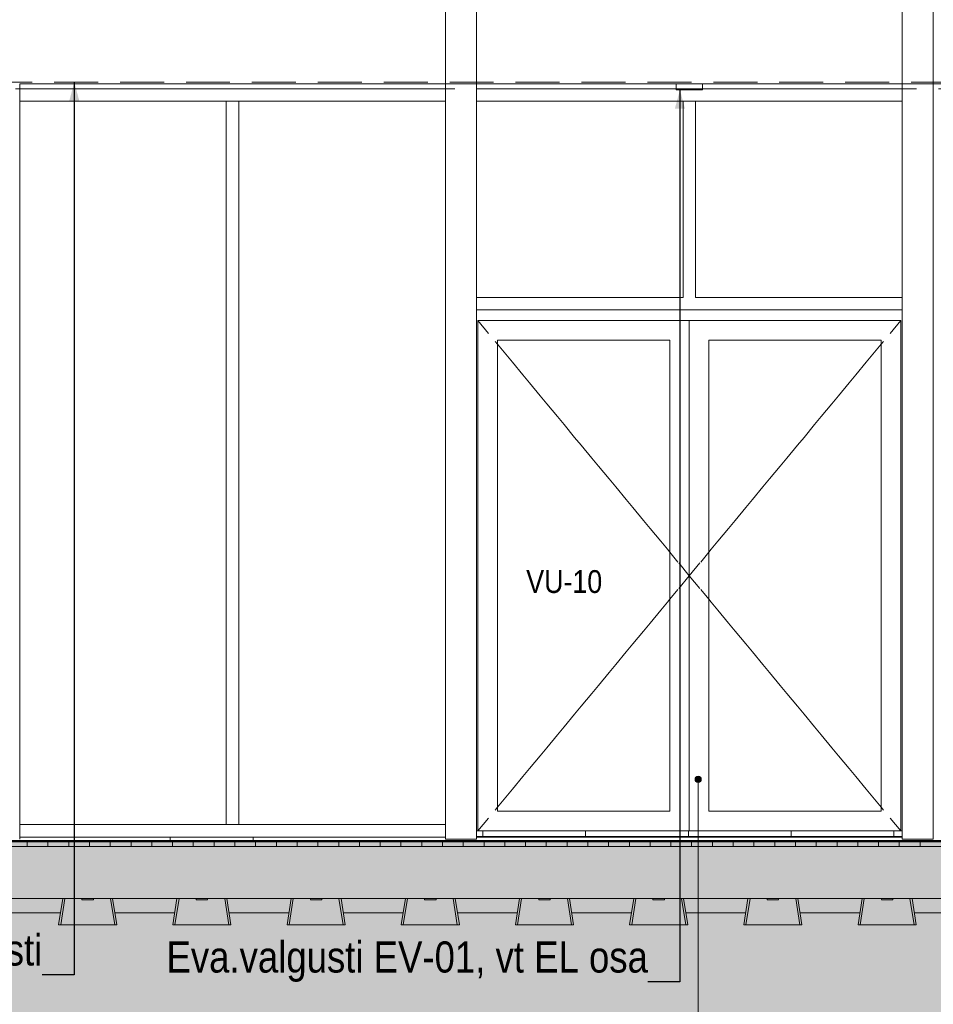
# Model space of a CAD drawing. Header units: millimetres. Extents: x -65 to 293624, y -1905 to 31061.
# Tile 182 of 256: x 119907 to 124307, y 11555 to 16299. Entities that reach past the tile are written whole.
import ezdxf

# ---------------------------------------------------------------- set-up
doc = ezdxf.new("R2010")
doc.units = ezdxf.units.MM
doc.header["$MEASUREMENT"] = 0
doc.linetypes.add('Hidden Line', pattern=[317.5, 211.666667, -105.833333])
for name, color, linetype in [('00 2D joon.AR', 7, 'Continuous'), ('00 Silt sein.AR', 7, 'Continuous'), ('00 Tekst.AR', 7, 'Continuous'), ('1211 Vundamendid.AR', 7, 'Continuous'), ('1232 Välisseinad.AR', 7, 'Continuous'), ('1233 Postid.AR', 7, 'Continuous'), ('1235 Vahelaed.AR', 7, 'Continuous'), ('1245 Klaasfassaadid.AR', 7, 'Continuous'), ('1253 Terrassipostid.AR', 7, 'Continuous'), ('1253 Välisterrassid.AR', 7, 'Continuous'), ('1311 Siseseinad.AR', 7, 'Continuous'), ('1322 Põrandakatted.SA', 7, 'Continuous'), ('9411 TO evakuatsiooni välisvalgustid.TO', 7, 'Continuous')]:
    doc.layers.add(name, color=color, linetype=linetype)
doc.styles.add('GENERATED_STYLE_4', font='txt', dxfattribs={"width": 0.84})
doc.dimstyles.new('GENERATED_STYLE__1', dxfattribs={"dimtxt": 0.18, "dimasz": 91.2, "dimexe": 0.18, "dimexo": 0.0625, "dimgap": 0, "dimtad": 0, "dimtih": 1, "dimtoh": 1, "dimdec": 4, "dimzin": 0, "dimdsep": 46, "dimcen": 0.09, "dimadec": 0, "dimazin": 0, "dimtfac": 1, "dimtdec": 4, "dimtmove": 0, "dimatfit": 3, "dimldrblk": 'ARROWHEAD_5', "dimfxl": 0, "dimtolj": 1, "dimtzin": 0, "dimarcsym": 0})
pattern_1 = [(1e-16, (7265.47, 12361.43), (0, 250), []), (90, (7265.47, 12361.43), (-495.1341, 0), [250, -250]), (90, (7513.04, 12611.43), (-495.1341, 0), [250, -250])]

# ---------------------------------------------------------------- blocks, each defined once
blk = doc.blocks.new('*X1143', base_point=(20443.1, 12361.4))
at = {"layer": '1253 Välisterrassid.AR', "color": 7, "linetype": 'Continuous', "lineweight": 13}
for p, q in [((119943.1, 12341.4), (119943.1, 12315.4)), ((119943.1, 12341.4), (119943.1, 12315.4)), ((120043.1, 12341.4), (120043.1, 12315.4)), ((120043.1, 12341.4), (120043.1, 12315.4)), ((120143.1, 12341.4), (120143.1, 12315.4)), ((120143.1, 12341.4), (120143.1, 12315.4)), ((120243.1, 12341.4), (120243.1, 12315.4)), ((120243.1, 12341.4), (120243.1, 12315.4)), ((120343.1, 12341.4), (120343.1, 12315.4)), ((120343.1, 12341.4), (120343.1, 12315.4)), ((120443.1, 12341.4), (120443.1, 12315.4)), ((120443.1, 12341.4), (120443.1, 12315.4)), ((120543.1, 12341.4), (120543.1, 12315.4)), ((120543.1, 12341.4), (120543.1, 12315.4)), ((120643.1, 12341.4), (120643.1, 12315.4)), ((120643.1, 12341.4), (120643.1, 12315.4)), ((120743.1, 12341.4), (120743.1, 12315.4)), ((120743.1, 12341.4), (120743.1, 12315.4)), ((120843.1, 12341.4), (120843.1, 12315.4)), ((120843.1, 12341.4), (120843.1, 12315.4)), ((120943.1, 12341.4), (120943.1, 12315.4)), ((120943.1, 12341.4), (120943.1, 12315.4)), ((121043.1, 12341.4), (121043.1, 12315.4)), ((121043.1, 12341.4), (121043.1, 12315.4)), ((121143.1, 12341.4), (121143.1, 12315.4)), ((121143.1, 12341.4), (121143.1, 12315.4)), ((121243.1, 12341.4), (121243.1, 12315.4)), ((121243.1, 12341.4), (121243.1, 12315.4)), ((121343.1, 12341.4), (121343.1, 12315.4)), ((121343.1, 12341.4), (121343.1, 12315.4)), ((121443.1, 12341.4), (121443.1, 12315.4)), ((121443.1, 12341.4), (121443.1, 12315.4)), ((121543.1, 12341.4), (121543.1, 12315.4)), ((121543.1, 12341.4), (121543.1, 12315.4)), ((121643.1, 12341.4), (121643.1, 12315.4)), ((121643.1, 12341.4), (121643.1, 12315.4)), ((121743.1, 12341.4), (121743.1, 12315.4)), ((121743.1, 12341.4), (121743.1, 12315.4)), ((121843.1, 12341.4), (121843.1, 12315.4)), ((121843.1, 12341.4), (121843.1, 12315.4)), ((121943.1, 12341.4), (121943.1, 12315.4)), ((121943.1, 12341.4), (121943.1, 12315.4)), ((122043.1, 12341.4), (122043.1, 12315.4)), ((122043.1, 12341.4), (122043.1, 12315.4)), ((122143.1, 12341.4), (122143.1, 12315.4)), ((122143.1, 12341.4), (122143.1, 12315.4)), ((122243.1, 12341.4), (122243.1, 12315.4)), ((122243.1, 12341.4), (122243.1, 12315.4)), ((122343.1, 12341.4), (122343.1, 12315.4)), ((122343.1, 12341.4), (122343.1, 12315.4)), ((122443.1, 12341.4), (122443.1, 12315.4)), ((122443.1, 12341.4), (122443.1, 12315.4)), ((122543.1, 12341.4), (122543.1, 12315.4)), ((122543.1, 12341.4), (122543.1, 12315.4)), ((122643.1, 12341.4), (122643.1, 12315.4)), ((122643.1, 12341.4), (122643.1, 12315.4)), ((122743.1, 12341.4), (122743.1, 12315.4)), ((122743.1, 12341.4), (122743.1, 12315.4)), ((122843.1, 12341.4), (122843.1, 12315.4)), ((122843.1, 12341.4), (122843.1, 12315.4)), ((122943.1, 12341.4), (122943.1, 12315.4)), ((122943.1, 12341.4), (122943.1, 12315.4)), ((123043.1, 12341.4), (123043.1, 12315.4)), ((123043.1, 12341.4), (123043.1, 12315.4)), ((123143.1, 12341.4), (123143.1, 12315.4)), ((123143.1, 12341.4), (123143.1, 12315.4)), ((123243.1, 12341.4), (123243.1, 12315.4)), ((123243.1, 12341.4), (123243.1, 12315.4)), ((123343.1, 12341.4), (123343.1, 12315.4)), ((123343.1, 12341.4), (123343.1, 12315.4)), ((123443.1, 12341.4), (123443.1, 12315.4)), ((123443.1, 12341.4), (123443.1, 12315.4)), ((123543.1, 12341.4), (123543.1, 12315.4)), ((123543.1, 12341.4), (123543.1, 12315.4)), ((123643.1, 12341.4), (123643.1, 12315.4)), ((123643.1, 12341.4), (123643.1, 12315.4)), ((123743.1, 12341.4), (123743.1, 12315.4)), ((123743.1, 12341.4), (123743.1, 12315.4)), ((123843.1, 12341.4), (123843.1, 12315.4)), ((123843.1, 12341.4), (123843.1, 12315.4)), ((123943.1, 12341.4), (123943.1, 12315.4)), ((123943.1, 12341.4), (123943.1, 12315.4)), ((124043.1, 12341.4), (124043.1, 12315.4)), ((124043.1, 12341.4), (124043.1, 12315.4)), ((124143.1, 12341.4), (124143.1, 12315.4)), ((124143.1, 12341.4), (124143.1, 12315.4)), ((124243.1, 12341.4), (124243.1, 12315.4)), ((124243.1, 12341.4), (124243.1, 12315.4))]:
    blk.add_line(p, q, dxfattribs=at)
blk = doc.blocks.new('Section Element_1043_3', base_point=(20443.1, 12361.4))
at = {"layer": '1253 Välisterrassid.AR', "color": 7, "linetype": 'Continuous', "lineweight": 13}
for p, q in [((107436.9, 12341.4), (129226.9, 12341.4)), ((129226.9, 12315.4), (107436.9, 12315.4)), ((107436.9, 12065.4), (129226.9, 12065.4))]:
    blk.add_line(p, q, dxfattribs=at)
at = {"layer": '1253 Välisterrassid.AR', "lineweight": 0}
blk.add_blockref('*X1143', (20443.1, 12361.4), dxfattribs=at)
blk = doc.blocks.new('Section Element_1064_3', base_point=(20443.1, 12361.4))
at = {"layer": '1253 Terrassipostid.AR', "color": 7, "linetype": 'Continuous', "lineweight": 13}
for p, q in [((121956.9, 15990.4), (121956.9, 16346.4)), ((122106.9, 16341.4), (122106.9, 15990.4)), ((121956.9, 12351.4), (121956.9, 15990.4)), ((122106.9, 15990.4), (122106.9, 12351.4)), ((121956.9, 12351.4), (122106.9, 12351.4))]:
    blk.add_line(p, q, dxfattribs=at)
blk = doc.blocks.new('Section Element_1065_3', base_point=(20443.1, 12361.4))
at = {"layer": '1253 Terrassipostid.AR', "color": 7, "linetype": 'Continuous', "lineweight": 13}
for p, q in [((124156.9, 15990.4), (124156.9, 16346.4)), ((124306.9, 16341.4), (124306.9, 15990.4)), ((124156.9, 12351.4), (124156.9, 15990.4)), ((124306.9, 15990.4), (124306.9, 12351.4)), ((124156.9, 12351.4), (124306.9, 12351.4))]:
    blk.add_line(p, q, dxfattribs=at)
blk = doc.blocks.new('Section Element_1094_3', base_point=(20443.1, 12361.4))
at = {"layer": '1253 Terrassipostid.AR', "color": 7, "linetype": 'Continuous', "lineweight": 13}
blk.add_line((119906.9, 15990.4), (119906.9, 12351.4), dxfattribs=at)
blk = doc.blocks.new('Section Element_1095_3', base_point=(20443.1, 12361.4))
at = {"layer": '1253 Terrassipostid.AR', "color": 7, "linetype": 'Continuous', "lineweight": 13}
blk.add_line((122106.9, 15990.4), (122106.9, 12351.4), dxfattribs=at)
blk = doc.blocks.new('Section Element_1112_3', base_point=(20443.1, 12361.4))
at = {"layer": '1232 Välisseinad.AR', "color": 7, "linetype": 'Continuous', "lineweight": 13}
for p, q in [((121956.9, 15966.4), (119906.9, 15966.4)), ((123068.4, 15966.4), (122106.9, 15966.4)), ((124156.9, 15966.4), (123195.4, 15966.4))]:
    blk.add_line(p, q, dxfattribs=at)
blk = doc.blocks.new('Section Element_1127_3', base_point=(20443.1, 12361.4))
at = {"layer": '1253 Välisterrassid.AR', "color": 7, "linetype": 'Continuous', "lineweight": 13}
for p, q in [((119906.9, 15990.4), (121956.9, 15990.4)), ((121956.9, 15990.4), (122106.9, 15990.4)), ((122106.9, 15990.4), (124156.9, 15990.4)), ((124156.9, 15990.4), (124306.9, 15990.4)), ((124306.9, 15990.4), (126356.9, 15990.4))]:
    blk.add_line(p, q, dxfattribs=at)
blk = doc.blocks.new('Section Element_1159_3', base_point=(20443.1, 12361.4))
at = {"layer": '1245 Klaasfassaadid.AR', "color": 7, "linetype": 'Continuous', "lineweight": 13}
for p, q in [((122106.9, 14901.4), (124156.9, 14901.4)), ((122113.9, 12391.4), (122113.9, 14849.4)), ((122113.9, 14849.4), (123131.9, 14849.4)), ((122113.9, 14849.4), (122164.9, 14787.8)), ((123131.9, 14849.4), (123131.9, 12391.4)), ((123131.9, 14849.4), (124149.9, 14849.4)), ((124149.9, 14849.4), (124098.8, 14787.8)), ((124149.9, 12391.4), (124149.9, 14849.4)), ((122207.9, 14755.4), (122207.9, 12485.4)), ((123037.9, 14755.4), (122207.9, 14755.4)), ((123037.9, 12485.4), (123037.9, 14755.4)), ((124055.9, 14755.4), (123225.9, 14755.4)), ((123225.9, 14755.4), (123225.9, 12485.4)), ((124055.9, 12485.4), (124055.9, 14755.4)), ((122196.8, 14749.3), (122207.9, 14735.9)), ((122207.9, 14735.9), (122247.8, 14687.7)), ((124055.9, 14735.9), (124015.9, 14687.7)), ((124067, 14749.3), (124055.9, 14735.9)), ((122247.8, 14687.7), (122279.7, 14649.2)), ((124015.9, 14687.7), (123984, 14649.2)), ((122279.7, 14649.2), (122330.8, 14587.6)), ((123984, 14649.2), (123933, 14587.6)), ((122330.8, 14587.6), (122362.7, 14549.1)), ((123933, 14587.6), (123901.1, 14549.1)), ((122362.7, 14549.1), (122413.7, 14487.5)), ((123901.1, 14549.1), (123850.1, 14487.5)), ((122413.7, 14487.5), (122445.6, 14449)), ((123850.1, 14487.5), (123818.2, 14449)), ((122445.6, 14449), (122496.6, 14387.4)), ((123818.2, 14449), (123767.1, 14387.4)), ((122496.6, 14387.4), (122528.5, 14348.9)), ((123767.1, 14387.4), (123735.2, 14348.9)), ((122528.5, 14348.9), (122579.5, 14287.2)), ((123735.2, 14348.9), (123684.2, 14287.2)), ((122579.5, 14287.2), (122611.4, 14248.7)), ((123684.2, 14287.2), (123652.3, 14248.7)), ((122611.4, 14248.7), (122662.5, 14187.1)), ((123652.3, 14248.7), (123601.3, 14187.1)), ((122662.5, 14187.1), (122694.4, 14148.6)), ((123601.3, 14187.1), (123569.4, 14148.6)), ((122694.4, 14148.6), (122745.4, 14087)), ((123569.4, 14148.6), (123518.4, 14087)), ((122745.4, 14087), (122777.3, 14048.5)), ((122777.3, 14048.5), (122828.3, 13986.9)), ((123486.5, 14048.5), (123435.4, 13986.9)), ((123518.4, 14087), (123486.5, 14048.5)), ((122828.3, 13986.9), (122860.2, 13948.4)), ((122860.2, 13948.4), (122911.3, 13886.8)), ((123403.5, 13948.4), (123352.5, 13886.8)), ((123435.4, 13986.9), (123403.5, 13948.4)), ((122911.3, 13886.8), (122943.2, 13848.3)), ((123352.5, 13886.8), (123320.6, 13848.3)), ((122943.2, 13848.3), (122994.2, 13786.7)), ((123320.6, 13848.3), (123269.6, 13786.7)), ((122994.2, 13786.7), (123026.1, 13748.2)), ((123269.6, 13786.7), (123237.7, 13748.2)), ((123026.1, 13748.2), (123037.9, 13733.9)), ((123037.9, 13733.9), (123077.1, 13686.5)), ((123225.9, 13733.9), (123186.6, 13686.5)), ((123237.7, 13748.2), (123225.9, 13733.9)), ((123080.8, 13682), (123131.9, 13620.4)), ((123182.9, 13682), (123131.9, 13620.4)), ((123080.8, 13558.8), (123131.9, 13620.4)), ((123182.9, 13558.8), (123131.9, 13620.4)), ((123037.9, 13506.9), (123077.1, 13554.3)), ((123225.9, 13506.9), (123186.6, 13554.3)), ((122994.2, 13454.2), (123026.1, 13492.7)), ((123026.1, 13492.7), (123037.9, 13506.9)), ((123237.7, 13492.7), (123225.9, 13506.9)), ((123269.6, 13454.2), (123237.7, 13492.7)), ((122943.2, 13392.6), (122994.2, 13454.2)), ((123320.6, 13392.6), (123269.6, 13454.2)), ((122911.3, 13354.1), (122943.2, 13392.6)), ((123352.5, 13354.1), (123320.6, 13392.6)), ((122860.2, 13292.5), (122911.3, 13354.1)), ((123403.5, 13292.5), (123352.5, 13354.1)), ((122828.3, 13254), (122860.2, 13292.5)), ((123435.4, 13254), (123403.5, 13292.5)), ((122777.3, 13192.4), (122828.3, 13254)), ((123486.5, 13192.4), (123435.4, 13254)), ((122745.4, 13153.8), (122777.3, 13192.4)), ((123518.4, 13153.8), (123486.5, 13192.4)), ((122694.4, 13092.2), (122745.4, 13153.8)), ((123569.4, 13092.2), (123518.4, 13153.8)), ((122611.4, 12992.1), (122662.5, 13053.7)), ((122662.5, 13053.7), (122694.4, 13092.2)), ((123601.3, 13053.7), (123569.4, 13092.2)), ((123652.3, 12992.1), (123601.3, 13053.7)), ((122528.5, 12892), (122579.5, 12953.6)), ((122579.5, 12953.6), (122611.4, 12992.1)), ((123684.2, 12953.6), (123652.3, 12992.1)), ((123735.2, 12892), (123684.2, 12953.6)), ((122496.6, 12853.5), (122528.5, 12892)), ((123767.1, 12853.5), (123735.2, 12892)), ((122445.6, 12791.9), (122496.6, 12853.5)), ((123818.2, 12791.9), (123767.1, 12853.5)), ((122413.7, 12753.4), (122445.6, 12791.9)), ((123850.1, 12753.4), (123818.2, 12791.9)), ((122362.7, 12691.8), (122413.7, 12753.4)), ((123901.1, 12691.8), (123850.1, 12753.4)), ((122330.8, 12653.3), (122362.7, 12691.8)), ((123933, 12653.3), (123901.1, 12691.8)), ((122279.7, 12591.7), (122330.8, 12653.3)), ((123984, 12591.7), (123933, 12653.3)), ((122247.8, 12553.2), (122279.7, 12591.7)), ((124015.9, 12553.2), (123984, 12591.7)), ((122207.9, 12504.9), (122247.8, 12553.2)), ((124055.9, 12504.9), (124015.9, 12553.2)), ((122196.8, 12491.5), (122207.9, 12504.9)), ((122207.9, 12485.4), (123037.9, 12485.4)), ((123225.9, 12485.4), (124055.9, 12485.4)), ((124067, 12491.5), (124055.9, 12504.9)), ((122113.9, 12391.4), (122164.9, 12453)), ((124149.9, 12391.4), (124098.8, 12453)), ((122113.9, 12391.4), (122106.9, 12391.4)), ((123131.9, 12391.4), (122113.9, 12391.4)), ((124149.9, 12391.4), (123131.9, 12391.4)), ((124156.9, 12391.4), (124149.9, 12391.4))]:
    blk.add_line(p, q, dxfattribs=at)
blk = doc.blocks.new('Section Element_1168_3', base_point=(20443.1, 12361.4))
at = {"layer": '1311 Siseseinad.AR', "linetype": 'Continuous', "lineweight": 0, "true_color": 0x000000}
h = blk.add_hatch(dxfattribs=at)
h.set_pattern_fill('Plokk___tavaseotis_0003', color=178, style=0, pattern_type=2)
h.set_pattern_definition(pattern_1)
h.paths.add_polyline_path([(122106.9, 12391.4), (122106.9, 12364.4), (124156.9, 12364.4), (124156.9, 12391.4)])
h = blk.add_hatch(dxfattribs=at)
h.set_pattern_fill('Plokk___tavaseotis_0003', color=178, style=0, pattern_type=2)
h.set_pattern_definition(pattern_1)
h.paths.add_polyline_path([(122106.9, 12391.4), (122106.9, 12364.4), (124156.9, 12364.4), (124156.9, 12391.4)])
blk = doc.blocks.new('Section Element_1171_3', base_point=(20443.1, 12361.4))
at = {"layer": '1233 Postid.AR', "color": 7, "linetype": 'Continuous', "lineweight": 13}
for p, q in [((120631.9, 12341.4), (120631.9, 12361.4)), ((121031.9, 12341.4), (121031.9, 12361.4))]:
    blk.add_line(p, q, dxfattribs=at)
blk = doc.blocks.new('Section Element_1191_3', base_point=(20443.1, 12361.4))
at = {"layer": '1245 Klaasfassaadid.AR', "color": 7, "linetype": 'Continuous', "lineweight": 13}
for p, q in [((120901.9, 12421.4), (119906.9, 12421.4)), ((120931.9, 12361.4), (119906.9, 12361.4))]:
    blk.add_line(p, q, dxfattribs=at)
blk = doc.blocks.new('Section Element_1192_3', base_point=(20443.1, 12361.4))
at = {"layer": '1245 Klaasfassaadid.AR', "color": 7, "linetype": 'Continuous', "lineweight": 13}
for p, q in [((121956.9, 12421.4), (120961.9, 12421.4)), ((121956.9, 12361.4), (120931.9, 12361.4))]:
    blk.add_line(p, q, dxfattribs=at)
blk = doc.blocks.new('Section Element_1279_3', base_point=(20443.1, 12361.4))
at = {"layer": '1245 Klaasfassaadid.AR', "color": 7, "linetype": 'Continuous', "lineweight": 13}
blk.add_line((124156.9, 14961.4), (123161.9, 14961.4), dxfattribs=at)
blk = doc.blocks.new('Section Element_1280_3', base_point=(20443.1, 12361.4))
at = {"layer": '1245 Klaasfassaadid.AR', "color": 7, "linetype": 'Continuous', "lineweight": 13}
blk.add_line((123101.9, 14961.4), (122106.9, 14961.4), dxfattribs=at)
blk = doc.blocks.new('Section Element_1317_3', base_point=(20443.1, 12361.4))
at = {"layer": '1322 Põrandakatted.SA', "color": 7, "linetype": 'Continuous', "lineweight": 13}
blk.add_line((122106.9, 12364.4), (124156.9, 12364.4), dxfattribs=at)
blk = doc.blocks.new('Section Element_1361_3', base_point=(20443.1, 12361.4))
at = {"layer": '1245 Klaasfassaadid.AR', "color": 7, "linetype": 'Continuous', "lineweight": 13}
blk.add_line((123161.9, 15906.4), (124156.9, 15906.4), dxfattribs=at)
blk = doc.blocks.new('Section Element_1362_3', base_point=(20443.1, 12361.4))
at = {"layer": '1245 Klaasfassaadid.AR', "color": 7, "linetype": 'Continuous', "lineweight": 13}
for p, q in [((123101.9, 14961.4), (123101.9, 15906.4)), ((123101.9, 15906.4), (123161.9, 15906.4)), ((123161.9, 14961.4), (123161.9, 15906.4))]:
    blk.add_line(p, q, dxfattribs=at)
blk = doc.blocks.new('Section Element_1363_3', base_point=(20443.1, 12361.4))
at = {"layer": '1245 Klaasfassaadid.AR', "color": 7, "linetype": 'Continuous', "lineweight": 13}
blk.add_line((122106.9, 15906.4), (123101.9, 15906.4), dxfattribs=at)
blk = doc.blocks.new('Section Element_1364_3', base_point=(20443.1, 12361.4))
at = {"layer": '1245 Klaasfassaadid.AR', "color": 7, "linetype": 'Continuous', "lineweight": 13}
blk.add_line((120961.9, 15906.4), (121956.9, 15906.4), dxfattribs=at)
blk = doc.blocks.new('Section Element_1365_3', base_point=(20443.1, 12361.4))
at = {"layer": '1245 Klaasfassaadid.AR', "color": 7, "linetype": 'Continuous', "lineweight": 13}
for p, q in [((120901.9, 12421.4), (120901.9, 15906.4)), ((120901.9, 15906.4), (120961.9, 15906.4)), ((120961.9, 12421.4), (120961.9, 15906.4)), ((120961.9, 12421.4), (120901.9, 12421.4))]:
    blk.add_line(p, q, dxfattribs=at)
blk = doc.blocks.new('Section Element_1366_3', base_point=(20443.1, 12361.4))
at = {"layer": '1245 Klaasfassaadid.AR', "color": 7, "linetype": 'Continuous', "lineweight": 13}
blk.add_line((119906.9, 15906.4), (120901.9, 15906.4), dxfattribs=at)
blk = doc.blocks.new('Section Element_1432_3', base_point=(20443.1, 12361.4))
at = {"layer": '9411 TO evakuatsiooni välisvalgustid.TO', "color": 7, "linetype": 'Continuous', "lineweight": 13}
for p, q in [((123068.4, 15961.4), (123068.4, 15990.4)), ((123195.4, 15961.4), (123195.4, 15990.4)), ((123195.4, 15961.4), (123068.4, 15961.4))]:
    blk.add_line(p, q, dxfattribs=at)
blk = doc.blocks.new('Section Element_1440_3', base_point=(20443.1, 12361.4))
at = {"layer": '1235 Vahelaed.AR', "color": 7, "linetype": 'Continuous', "lineweight": 13}
blk.add_line((122106.9, 12361.4), (124156.9, 12361.4), dxfattribs=at)
blk = doc.blocks.new('Section Element_1442_3', base_point=(20443.1, 12361.4))
at = {"layer": '1232 Välisseinad.AR', "color": 7, "linetype": 'Continuous', "lineweight": 13}
for p, q in [((120103.5, 11996.4), (119815.4, 11996.4)), ((120653.5, 11996.4), (120365.4, 11996.4)), ((121203.5, 11996.4), (120915.4, 11996.4)), ((121753.5, 11996.4), (121465.4, 11996.4)), ((122303.5, 11996.4), (122015.4, 11996.4)), ((122853.5, 11996.4), (122565.4, 11996.4)), ((123403.5, 11996.4), (123115.4, 11996.4)), ((123953.5, 11996.4), (123665.4, 11996.4)), ((124503.5, 11996.4), (124215.4, 11996.4))]:
    blk.add_line(p, q, dxfattribs=at)
blk = doc.blocks.new('Section Element_1568_3', base_point=(20443.1, 12361.4))
at = {"layer": '1211 Vundamendid.AR', "color": 253, "linetype": 'Continuous', "lineweight": 13, "true_color": 0xa5a6a4}
for p, q in [((120114.4, 12065.4), (120094.4, 11938.4)), ((120124.4, 12065.4), (120104.4, 11938.4)), ((120206.9, 12058.4), (120206.4, 12065.4)), ((120206.9, 12058.4), (120261.9, 12058.4)), ((120262.4, 12065.4), (120261.9, 12058.4)), ((120364.4, 11938.4), (120344.4, 12065.4)), ((120354.3, 12065.4), (120374.4, 11938.4)), ((120104.4, 11938.4), (120094.4, 11938.4)), ((120104.4, 11938.4), (120364.4, 11938.4)), ((120374.4, 11938.4), (120364.4, 11938.4))]:
    blk.add_line(p, q, dxfattribs=at)
blk = doc.blocks.new('Section Element_1569_3', base_point=(20443.1, 12361.4))
at = {"layer": '1211 Vundamendid.AR', "color": 253, "linetype": 'Continuous', "lineweight": 13, "true_color": 0xa5a6a4}
for p, q in [((120206.9, 12058.4), (120206.4, 12065.4)), ((120354.4, 12065.4), (120374.4, 11938.4)), ((120374.4, 11938.4), (120374.4, 11938.4))]:
    blk.add_line(p, q, dxfattribs=at)
blk = doc.blocks.new('Section Element_1570_3', base_point=(20443.1, 12361.4))
at = {"layer": '1211 Vundamendid.AR', "color": 253, "linetype": 'Continuous', "lineweight": 13, "true_color": 0xa5a6a4}
for p, q in [((120207, 12058.4), (120206.5, 12065.4)), ((120354.5, 12065.4), (120374.5, 11938.4)), ((120374.5, 11938.4), (120374.4, 11938.4))]:
    blk.add_line(p, q, dxfattribs=at)
blk = doc.blocks.new('Section Element_1571_3', base_point=(20443.1, 12361.4))
at = {"layer": '1211 Vundamendid.AR', "color": 253, "linetype": 'Continuous', "lineweight": 13, "true_color": 0xa5a6a4}
for p, q in [((120664.4, 12065.4), (120644.4, 11938.4)), ((120674.4, 12065.4), (120654.4, 11938.4)), ((120756.9, 12058.4), (120756.4, 12065.4)), ((120756.9, 12058.4), (120811.9, 12058.4)), ((120812.4, 12065.4), (120811.9, 12058.4)), ((120914.4, 11938.4), (120894.4, 12065.4)), ((120904.3, 12065.4), (120924.4, 11938.4)), ((120654.4, 11938.4), (120644.4, 11938.4)), ((120654.4, 11938.4), (120914.4, 11938.4)), ((120924.4, 11938.4), (120914.4, 11938.4))]:
    blk.add_line(p, q, dxfattribs=at)
blk = doc.blocks.new('Section Element_1572_3', base_point=(20443.1, 12361.4))
at = {"layer": '1211 Vundamendid.AR', "color": 253, "linetype": 'Continuous', "lineweight": 13, "true_color": 0xa5a6a4}
for p, q in [((120756.9, 12058.4), (120756.4, 12065.4)), ((120904.4, 12065.4), (120924.4, 11938.4)), ((120924.4, 11938.4), (120924.4, 11938.4))]:
    blk.add_line(p, q, dxfattribs=at)
blk = doc.blocks.new('Section Element_1573_3', base_point=(20443.1, 12361.4))
at = {"layer": '1211 Vundamendid.AR', "color": 253, "linetype": 'Continuous', "lineweight": 13, "true_color": 0xa5a6a4}
for p, q in [((120757, 12058.4), (120756.5, 12065.4)), ((120904.5, 12065.4), (120924.5, 11938.4)), ((120924.5, 11938.4), (120924.4, 11938.4))]:
    blk.add_line(p, q, dxfattribs=at)
blk = doc.blocks.new('Section Element_1574_3', base_point=(20443.1, 12361.4))
at = {"layer": '1211 Vundamendid.AR', "color": 253, "linetype": 'Continuous', "lineweight": 13, "true_color": 0xa5a6a4}
for p, q in [((121214.4, 12065.4), (121194.4, 11938.4)), ((121224.4, 12065.4), (121204.4, 11938.4)), ((121306.9, 12058.4), (121306.4, 12065.4)), ((121306.9, 12058.4), (121361.9, 12058.4)), ((121362.4, 12065.4), (121361.9, 12058.4)), ((121464.4, 11938.4), (121444.4, 12065.4)), ((121454.3, 12065.4), (121474.4, 11938.4)), ((121204.4, 11938.4), (121194.4, 11938.4)), ((121204.4, 11938.4), (121464.4, 11938.4)), ((121474.4, 11938.4), (121464.4, 11938.4))]:
    blk.add_line(p, q, dxfattribs=at)
blk = doc.blocks.new('Section Element_1575_3', base_point=(20443.1, 12361.4))
at = {"layer": '1211 Vundamendid.AR', "color": 253, "linetype": 'Continuous', "lineweight": 13, "true_color": 0xa5a6a4}
for p, q in [((121306.9, 12058.4), (121306.4, 12065.4)), ((121454.4, 12065.4), (121474.4, 11938.4)), ((121474.4, 11938.4), (121474.4, 11938.4))]:
    blk.add_line(p, q, dxfattribs=at)
blk = doc.blocks.new('Section Element_1576_3', base_point=(20443.1, 12361.4))
at = {"layer": '1211 Vundamendid.AR', "color": 253, "linetype": 'Continuous', "lineweight": 13, "true_color": 0xa5a6a4}
for p, q in [((121307, 12058.4), (121306.5, 12065.4)), ((121454.5, 12065.4), (121474.5, 11938.4)), ((121474.5, 11938.4), (121474.4, 11938.4))]:
    blk.add_line(p, q, dxfattribs=at)
blk = doc.blocks.new('Section Element_1577_3', base_point=(20443.1, 12361.4))
at = {"layer": '1211 Vundamendid.AR', "color": 253, "linetype": 'Continuous', "lineweight": 13, "true_color": 0xa5a6a4}
for p, q in [((121764.4, 12065.4), (121744.4, 11938.4)), ((121774.4, 12065.4), (121754.4, 11938.4)), ((121856.9, 12058.4), (121856.4, 12065.4)), ((121856.9, 12058.4), (121911.9, 12058.4)), ((121912.4, 12065.4), (121911.9, 12058.4)), ((122014.4, 11938.4), (121994.4, 12065.4)), ((122004.3, 12065.4), (122024.4, 11938.4)), ((121754.4, 11938.4), (121744.4, 11938.4)), ((121754.4, 11938.4), (122014.4, 11938.4)), ((122024.4, 11938.4), (122014.4, 11938.4))]:
    blk.add_line(p, q, dxfattribs=at)
blk = doc.blocks.new('Section Element_1578_3', base_point=(20443.1, 12361.4))
at = {"layer": '1211 Vundamendid.AR', "color": 253, "linetype": 'Continuous', "lineweight": 13, "true_color": 0xa5a6a4}
for p, q in [((121856.9, 12058.4), (121856.4, 12065.4)), ((122004.4, 12065.4), (122024.4, 11938.4)), ((122024.4, 11938.4), (122024.4, 11938.4))]:
    blk.add_line(p, q, dxfattribs=at)
blk = doc.blocks.new('Section Element_1579_3', base_point=(20443.1, 12361.4))
at = {"layer": '1211 Vundamendid.AR', "color": 253, "linetype": 'Continuous', "lineweight": 13, "true_color": 0xa5a6a4}
for p, q in [((121857, 12058.4), (121856.5, 12065.4)), ((122004.5, 12065.4), (122024.5, 11938.4)), ((122024.5, 11938.4), (122024.4, 11938.4))]:
    blk.add_line(p, q, dxfattribs=at)
blk = doc.blocks.new('Section Element_1580_3', base_point=(20443.1, 12361.4))
at = {"layer": '1211 Vundamendid.AR', "color": 253, "linetype": 'Continuous', "lineweight": 13, "true_color": 0xa5a6a4}
for p, q in [((122314.4, 12065.4), (122294.4, 11938.4)), ((122324.4, 12065.4), (122304.4, 11938.4)), ((122406.9, 12058.4), (122406.4, 12065.4)), ((122406.9, 12058.4), (122461.9, 12058.4)), ((122462.4, 12065.4), (122461.9, 12058.4)), ((122564.4, 11938.4), (122544.4, 12065.4)), ((122554.3, 12065.4), (122574.4, 11938.4)), ((122304.4, 11938.4), (122294.4, 11938.4)), ((122304.4, 11938.4), (122564.4, 11938.4)), ((122574.4, 11938.4), (122564.4, 11938.4))]:
    blk.add_line(p, q, dxfattribs=at)
blk = doc.blocks.new('Section Element_1581_3', base_point=(20443.1, 12361.4))
at = {"layer": '1211 Vundamendid.AR', "color": 253, "linetype": 'Continuous', "lineweight": 13, "true_color": 0xa5a6a4}
for p, q in [((122406.9, 12058.4), (122406.4, 12065.4)), ((122554.4, 12065.4), (122574.4, 11938.4)), ((122574.4, 11938.4), (122574.4, 11938.4))]:
    blk.add_line(p, q, dxfattribs=at)
blk = doc.blocks.new('Section Element_1582_3', base_point=(20443.1, 12361.4))
at = {"layer": '1211 Vundamendid.AR', "color": 253, "linetype": 'Continuous', "lineweight": 13, "true_color": 0xa5a6a4}
for p, q in [((122407, 12058.4), (122406.5, 12065.4)), ((122554.5, 12065.4), (122574.5, 11938.4)), ((122574.5, 11938.4), (122574.4, 11938.4))]:
    blk.add_line(p, q, dxfattribs=at)
blk = doc.blocks.new('Section Element_1583_3', base_point=(20443.1, 12361.4))
at = {"layer": '1211 Vundamendid.AR', "color": 253, "linetype": 'Continuous', "lineweight": 13, "true_color": 0xa5a6a4}
for p, q in [((122864.4, 12065.4), (122844.4, 11938.4)), ((122874.4, 12065.4), (122854.4, 11938.4)), ((122956.9, 12058.4), (122956.4, 12065.4)), ((122956.9, 12058.4), (123011.9, 12058.4)), ((123012.4, 12065.4), (123011.9, 12058.4)), ((123114.4, 11938.4), (123094.4, 12065.4)), ((123104.3, 12065.4), (123124.4, 11938.4)), ((122854.4, 11938.4), (122844.4, 11938.4)), ((122854.4, 11938.4), (123114.4, 11938.4)), ((123124.4, 11938.4), (123114.4, 11938.4))]:
    blk.add_line(p, q, dxfattribs=at)
blk = doc.blocks.new('Section Element_1584_3', base_point=(20443.1, 12361.4))
at = {"layer": '1211 Vundamendid.AR', "color": 253, "linetype": 'Continuous', "lineweight": 13, "true_color": 0xa5a6a4}
for p, q in [((122956.9, 12058.4), (122956.4, 12065.4)), ((123104.4, 12065.4), (123124.4, 11938.4)), ((123124.4, 11938.4), (123124.4, 11938.4))]:
    blk.add_line(p, q, dxfattribs=at)
blk = doc.blocks.new('Section Element_1585_3', base_point=(20443.1, 12361.4))
at = {"layer": '1211 Vundamendid.AR', "color": 253, "linetype": 'Continuous', "lineweight": 13, "true_color": 0xa5a6a4}
for p, q in [((122957, 12058.4), (122956.5, 12065.4)), ((123104.5, 12065.4), (123124.5, 11938.4)), ((123124.5, 11938.4), (123124.4, 11938.4))]:
    blk.add_line(p, q, dxfattribs=at)
blk = doc.blocks.new('Section Element_1586_3', base_point=(20443.1, 12361.4))
at = {"layer": '1211 Vundamendid.AR', "color": 253, "linetype": 'Continuous', "lineweight": 13, "true_color": 0xa5a6a4}
for p, q in [((123414.4, 12065.4), (123394.4, 11938.4)), ((123424.4, 12065.4), (123404.4, 11938.4)), ((123506.9, 12058.4), (123506.4, 12065.4)), ((123506.9, 12058.4), (123561.9, 12058.4)), ((123562.4, 12065.4), (123561.9, 12058.4)), ((123664.4, 11938.4), (123644.4, 12065.4)), ((123654.3, 12065.4), (123674.4, 11938.4)), ((123404.4, 11938.4), (123394.4, 11938.4)), ((123404.4, 11938.4), (123664.4, 11938.4)), ((123674.4, 11938.4), (123664.4, 11938.4))]:
    blk.add_line(p, q, dxfattribs=at)
blk = doc.blocks.new('Section Element_1587_3', base_point=(20443.1, 12361.4))
at = {"layer": '1211 Vundamendid.AR', "color": 253, "linetype": 'Continuous', "lineweight": 13, "true_color": 0xa5a6a4}
for p, q in [((123506.9, 12058.4), (123506.4, 12065.4)), ((123654.4, 12065.4), (123674.4, 11938.4)), ((123674.4, 11938.4), (123674.4, 11938.4))]:
    blk.add_line(p, q, dxfattribs=at)
blk = doc.blocks.new('Section Element_1588_3', base_point=(20443.1, 12361.4))
at = {"layer": '1211 Vundamendid.AR', "color": 253, "linetype": 'Continuous', "lineweight": 13, "true_color": 0xa5a6a4}
for p, q in [((123507, 12058.4), (123506.5, 12065.4)), ((123654.5, 12065.4), (123674.5, 11938.4)), ((123674.5, 11938.4), (123674.4, 11938.4))]:
    blk.add_line(p, q, dxfattribs=at)
blk = doc.blocks.new('Section Element_1589_3', base_point=(20443.1, 12361.4))
at = {"layer": '1211 Vundamendid.AR', "color": 253, "linetype": 'Continuous', "lineweight": 13, "true_color": 0xa5a6a4}
for p, q in [((123964.4, 12065.4), (123944.4, 11938.4)), ((123974.4, 12065.4), (123954.4, 11938.4)), ((124056.9, 12058.4), (124056.4, 12065.4)), ((124056.9, 12058.4), (124111.9, 12058.4)), ((124112.4, 12065.4), (124111.9, 12058.4)), ((124214.4, 11938.4), (124194.4, 12065.4)), ((124204.3, 12065.4), (124224.4, 11938.4)), ((123954.4, 11938.4), (123944.4, 11938.4)), ((123954.4, 11938.4), (124214.4, 11938.4)), ((124224.4, 11938.4), (124214.4, 11938.4))]:
    blk.add_line(p, q, dxfattribs=at)
blk = doc.blocks.new('Section Element_1590_3', base_point=(20443.1, 12361.4))
at = {"layer": '1211 Vundamendid.AR', "color": 253, "linetype": 'Continuous', "lineweight": 13, "true_color": 0xa5a6a4}
for p, q in [((124056.9, 12058.4), (124056.4, 12065.4)), ((124204.4, 12065.4), (124224.4, 11938.4)), ((124224.4, 11938.4), (124224.4, 11938.4))]:
    blk.add_line(p, q, dxfattribs=at)
blk = doc.blocks.new('Section Element_1591_3', base_point=(20443.1, 12361.4))
at = {"layer": '1211 Vundamendid.AR', "color": 253, "linetype": 'Continuous', "lineweight": 13, "true_color": 0xa5a6a4}
for p, q in [((124057, 12058.4), (124056.5, 12065.4)), ((124204.5, 12065.4), (124224.5, 11938.4)), ((124224.5, 11938.4), (124224.4, 11938.4))]:
    blk.add_line(p, q, dxfattribs=at)
blk = doc.blocks.new('Label_24_3', base_point=(123174.5, 12640))
at = {"layer": '00 Silt sein.AR', "linetype": 'Continuous', "lineweight": 0, "true_color": 0x000000}
blk.add_hatch(color=178, dxfattribs=at).paths.add_polyline_path([(123159.5, 12640), (123160.6, 12634.2), (123163.9, 12629.3), (123168.7, 12626.1), (123174.5, 12625), (123180.2, 12626.1), (123185.1, 12629.3), (123188.3, 12634.2), (123189.5, 12640), (123188.3, 12645.7), (123185.1, 12650.6), (123180.2, 12653.8), (123174.5, 12655), (123168.7, 12653.8), (123163.9, 12650.6), (123160.6, 12645.7)])
at = {"layer": '00 Silt sein.AR', "color": 7, "linetype": 'Continuous', "lineweight": 13}
for p, q in [((123174.5, 12625), (123174.5, 11111.4)), ((123174.5, 11111.4), (122174.5, 11111.4))]:
    blk.add_line(p, q, dxfattribs=at)
at = {"layer": '00 Silt sein.AR', "color": 7, "linetype": 'Continuous', "lineweight": 13, "flags": 128}
blk.add_lwpolyline([(122174.5, 11111.4, 1), (121790.5, 11111.4, 1)], format="xyb", close=True, dxfattribs=at)
at = {"layer": '00 Silt sein.AR', "color": 7, "linetype": 'Continuous', "lineweight": 13}
blk.add_circle((123174.5, 12640), 15, dxfattribs=at)
at = {"layer": '00 Silt sein.AR', "color": 7, "lineweight": 13, "insert": (121982.5, 11171.4), "char_height": 120, "attachment_point": 2, "style": 'GENERATED_STYLE_4'}
blk.add_mtext('\\A1;{\\pqc;\\pt0,20000;\\fArial|b0|i0|c0|p34;M11 \\fArial|b0|i0|c0|p34;\\A1{\\H.66x;\\S^  ;}\\fArial|b0|i0|c0|p34;\\fArial|b0|i0|c0|p34;\\A1{\\H.66x;\\S^  ;}\\fArial|b0|i0|c0|p34;\\fArial|b0|i0|c0|p34;\\fArial|b0|i0|c0|p34;\\fArial|b0|i0|c0|p34;\\fArial|b0|i0|c0|p34;\\fArial|b0|i0|c0|p34;\\fArial|b0|i0|c0|p34;\\fArial|b0|i0|c0|p34;\\fArial|b0|i0|c0|p34;\\fArial|b0|i0|c0|p34;\\fArial|b0|i0|c0|p34;\\fArial|b0|i0|c0|p34;\\fArial|b0|i0|c0|p34;\\fArial|b0|i0|c0|p34;\\fArial|b0|i0|c0|p34;\\fArial|b0|i0|c0|p34;\\fArial|b0|i0|c0|p34;\\fArial|b0|i0|c0|p34;\\fArial|b0|i0|c0|p34;\\fArial|b0|i0|c0|p34;\\fArial|b0|i0|c0|p34;\\fArial|b0|i0|c0|p34;\\fArial|b0|i0|c0|p34;\\fArial|b0|i0|c0|p34;\\fArial|b0|i0|c0|p34;\\fArial|b0|i0|c0|p34;\\fArial|b0|i0|c0|p34;\\fArial|b0|i0|c0|p34;\\fArial|b0|i0|c0|p34;\\fArial|b0|i0|c0|p34;\\fArial|b0|i0|c0|p34;\\fArial|b0|i0|c0|p34;\\fArial|b0|i0|c0|p34;\\fArial|b0|i0|c0|p34;\\fArial|b0|i0|c0|p34;\\fArial|b0|i0|c0|p34;\\fArial|b0|i0|c0|p34;\\fArial|b0|i0|c0|p34;\\fArial|b0|i0|c0|p34;\\fArial|b0|i0|c0|p34;\\fArial|b0|i0|c0|p34;\\fArial|b0|i0|c0|p34;\\fArial|b0|i0|c0|p34;\\fArial|b0|i0|c0|p34;}', dxfattribs=at)
blk = doc.blocks.new('ARROWHEAD_5')
at = {"linetype": 'Continuous', "lineweight": 0}
blk.add_hatch(color=0, dxfattribs=at).paths.add_polyline_path([(-1, 0.2679), (0, 0), (-1, -0.2679)])
at = {"color": 0, "linetype": 'Continuous', "lineweight": 0}
blk.add_line((0, 0), (-1, 0), dxfattribs=at)

msp = doc.modelspace()

# ---------------------------------------------------------------- hatches: boundary and pattern name
at = {"layer": '00 2D joon.AR', "linetype": 'Continuous', "lineweight": 13}
msp.add_hatch(color=255, dxfattribs=at).paths.add_polyline_path([(85119.2, 12341.4), (149741, 12341.4), (149741, 7244.5), (85119.2, 7244.5)])

# ---------------------------------------------------------------- linework, layer by layer
at = {"layer": '00 2D joon.AR', "color": 41, "linetype": 'Hidden Line', "lineweight": 13, "true_color": 0xffeda8, "flags": 128}
msp.add_lwpolyline([(107535.8, 15998.4), (107535.8, 15966.4), (129276.9, 15966.4), (129276.9, 15998.4)], close=True, dxfattribs=at)
at = {"layer": '00 2D joon.AR', "color": 7, "linetype": 'Continuous', "lineweight": 50, "flags": 128}
msp.add_lwpolyline([(85119.2, 12341.4), (149741, 12341.4), (149741, 7244.5), (85119.2, 7244.5)], close=True, dxfattribs=at)

# ---------------------------------------------------------------- block references
at = {"layer": '00 Silt sein.AR', "color": 7, "linetype": 'Continuous', "lineweight": 13}
msp.add_blockref('Label_24_3', (123174.5, 12640), dxfattribs=at)
at = {"layer": '1211 Vundamendid.AR', "lineweight": 0}
for name in ['Section Element_1568_3', 'Section Element_1569_3', 'Section Element_1570_3', 'Section Element_1571_3', 'Section Element_1572_3', 'Section Element_1573_3', 'Section Element_1574_3', 'Section Element_1575_3', 'Section Element_1576_3', 'Section Element_1577_3', 'Section Element_1578_3', 'Section Element_1579_3', 'Section Element_1580_3', 'Section Element_1581_3', 'Section Element_1582_3', 'Section Element_1583_3', 'Section Element_1584_3', 'Section Element_1585_3', 'Section Element_1586_3', 'Section Element_1587_3', 'Section Element_1588_3', 'Section Element_1589_3', 'Section Element_1590_3', 'Section Element_1591_3']:
    msp.add_blockref(name, (20443.1, 12361.4), dxfattribs=at)
at = {"layer": '1232 Välisseinad.AR', "lineweight": 0}
for name in ['Section Element_1112_3', 'Section Element_1442_3']:
    msp.add_blockref(name, (20443.1, 12361.4), dxfattribs=at)
at = {"layer": '1233 Postid.AR', "lineweight": 0}
msp.add_blockref('Section Element_1171_3', (20443.1, 12361.4), dxfattribs=at)
at = {"layer": '1235 Vahelaed.AR', "lineweight": 0}
msp.add_blockref('Section Element_1440_3', (20443.1, 12361.4), dxfattribs=at)
at = {"layer": '1245 Klaasfassaadid.AR', "lineweight": 0}
for name in ['Section Element_1366_3', 'Section Element_1365_3', 'Section Element_1364_3', 'Section Element_1363_3', 'Section Element_1362_3', 'Section Element_1361_3', 'Section Element_1280_3', 'Section Element_1279_3', 'Section Element_1159_3', 'Section Element_1191_3', 'Section Element_1192_3']:
    msp.add_blockref(name, (20443.1, 12361.4), dxfattribs=at)
at = {"layer": '1253 Terrassipostid.AR', "lineweight": 0}
for name in ['Section Element_1065_3', 'Section Element_1064_3', 'Section Element_1094_3', 'Section Element_1095_3']:
    msp.add_blockref(name, (20443.1, 12361.4), dxfattribs=at)
at = {"layer": '1253 Välisterrassid.AR', "lineweight": 0}
for name in ['Section Element_1127_3', 'Section Element_1043_3']:
    msp.add_blockref(name, (20443.1, 12361.4), dxfattribs=at)
at = {"layer": '1311 Siseseinad.AR', "lineweight": 0}
msp.add_blockref('Section Element_1168_3', (20443.1, 12361.4), dxfattribs=at)
at = {"layer": '1322 Põrandakatted.SA', "lineweight": 0}
msp.add_blockref('Section Element_1317_3', (20443.1, 12361.4), dxfattribs=at)
at = {"layer": '9411 TO evakuatsiooni välisvalgustid.TO', "lineweight": 0}
msp.add_blockref('Section Element_1432_3', (20443.1, 12361.4), dxfattribs=at)

# ---------------------------------------------------------------- texts
at = {"layer": '00 Tekst.AR', "color": 5, "linetype": 'Continuous', "lineweight": 13, "insert": (122346.5, 13647.3), "char_height": 110, "attachment_point": 1, "style": 'GENERATED_STYLE_4'}
msp.add_mtext('\\A1;{\\pql;\\fArial|b0|i0|c0|p34;VU-10}', dxfattribs=at)
at = {"layer": '00 Tekst.AR', "color": 7, "linetype": 'Continuous', "lineweight": 13, "char_height": 150, "attachment_point": 9, "style": 'GENERATED_STYLE_4'}
for s, insert in [('\\A1;{\\pqr;\\fArial|b0|i0|c0|p34;Süvistatud fassaadivalgusti}', (120015.6, 11697.2)), ('\\A1;{\\pqr;\\fArial|b0|i0|c0|p34;Eva.valgusti EV-01, \\fArial|b0|i0|c0|p34;vt EL osa}', (122932.4, 11663.2))]:
    msp.add_mtext(s, dxfattribs=dict(at, insert=insert))

# ---------------------------------------------------------------- leaders
at = {"layer": '00 Tekst.AR', "color": 7, "linetype": 'Continuous', "lineweight": 13, "annotation_type": 0, "has_hookline": 1, "hookline_direction": 1}
for points, text_width in [([(120169.8, 15998.4), (120169.8, 11697.2), (120015.6, 11697.2)], 2104.3), ([(123086.6, 15961.4), (123086.6, 11663.2), (122932.4, 11663.2)], 2298.3)]:
    msp.add_leader(points, dimstyle='GENERATED_STYLE__1', dxfattribs=dict(at, text_width=text_width))

doc.saveas('drawing.dxf')
